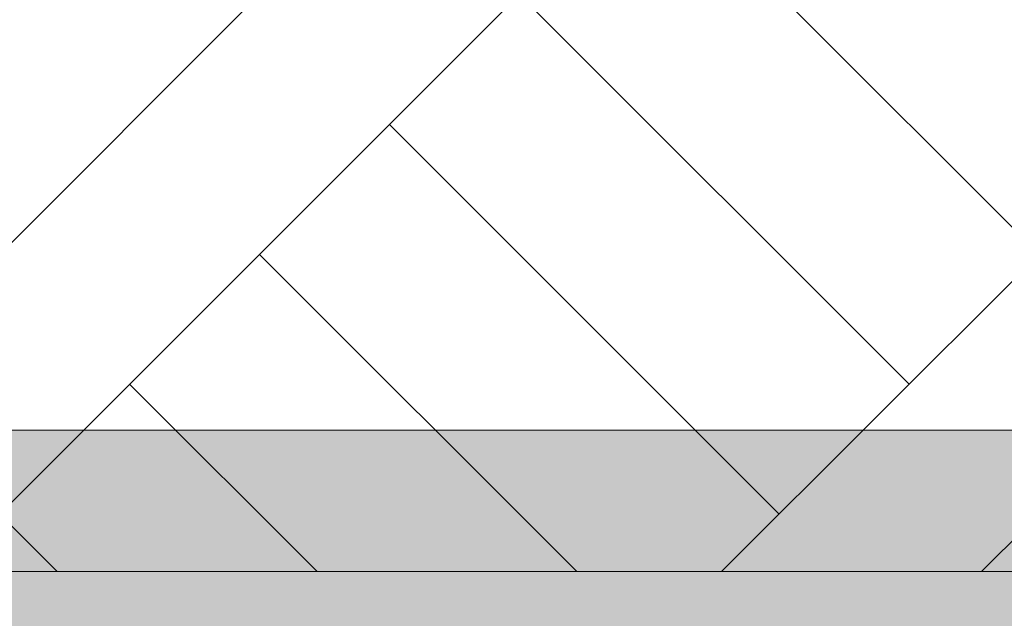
# Model space of a CAD drawing. Header units: millimetres. Extents: x 0 to 1917, y 0 to 847.
# Tile 96 of 230: x 583.13 to 590.1, y 660.2 to 664.43. Entities that reach past the tile are written whole.
import ezdxf

# ---------------------------------------------------------------- set-up
doc = ezdxf.new("R2010")
doc.units = ezdxf.units.MM
doc.header["$MEASUREMENT"] = 0
doc.set_wipeout_variables(frame=1)
doc.linetypes.add('Wipeout_Contour', pattern=[1000, 0, -1000])
doc.layers.add('Laje.ARQ', color=7, linetype='Continuous')
doc.layers.add('Linha & Trama.2D', color=7, linetype='Continuous')
pattern_1 = [(45, (-3460.7426, 665.528), (-2.7577163, 2.7577163), []), (45, (-3461.662, 666.447), (-5.515433, 5.515433), []), (45, (-3462.581, 667.3665), (-5.515433, 5.515433), []), (135, (-3463.5003, 668.2857), (0.9192388, 0.9192388), [3.8999999, -3.8999999])]

msp = doc.modelspace()

# ---------------------------------------------------------------- wipeouts: each hides what was drawn before it
at = {"color": 254, "linetype": 'Wipeout_Contour', "lineweight": 0, "ltscale": 3528.52586}
msp.add_wipeout([(572.1748, 664.528), (572.1748, 660.528), (592.5706, 660.528), (592.5706, 664.528)], dxfattribs=at).dxf.layer = 'Laje.ARQ'

# ---------------------------------------------------------------- next in the draw order: hatches: boundary and pattern name
at = {"layer": 'Laje.ARQ', "linetype": 'Continuous', "lineweight": 0}
h = msp.add_hatch(dxfattribs=at)
h.set_pattern_fill('TERRA_0007', color=42, style=0, pattern_type=2)
h.set_pattern_definition(pattern_1)
h.paths.add_polyline_path([(572.1748, 664.528), (572.1748, 660.528), (592.5706, 660.528), (592.5706, 664.528)])
at = {"layer": 'Linha & Trama.2D', "linetype": 'Continuous', "lineweight": 0}
h = msp.add_hatch(dxfattribs=at)
h.set_pattern_fill('TERRA_0007', color=30, style=0, pattern_type=2)
h.set_pattern_definition(pattern_1)
h.paths.add_polyline_path([(609.9048, 661.528), (65.1937, 661.528), (65.1937, 645.7607), (609.9048, 645.7607)])

# ---------------------------------------------------------------- next in the draw order: linework, layer by layer
at = {"layer": 'Laje.ARQ', "color": 93, "linetype": 'Continuous', "lineweight": 0}
msp.add_line((592.5706, 660.528), (572.1748, 660.528), dxfattribs=at)
at = {"layer": 'Linha & Trama.2D', "color": 8, "linetype": 'Continuous', "lineweight": 0}
msp.add_line((65.1937, 661.528), (609.9048, 661.528), dxfattribs=at)

doc.saveas('drawing.dxf')
